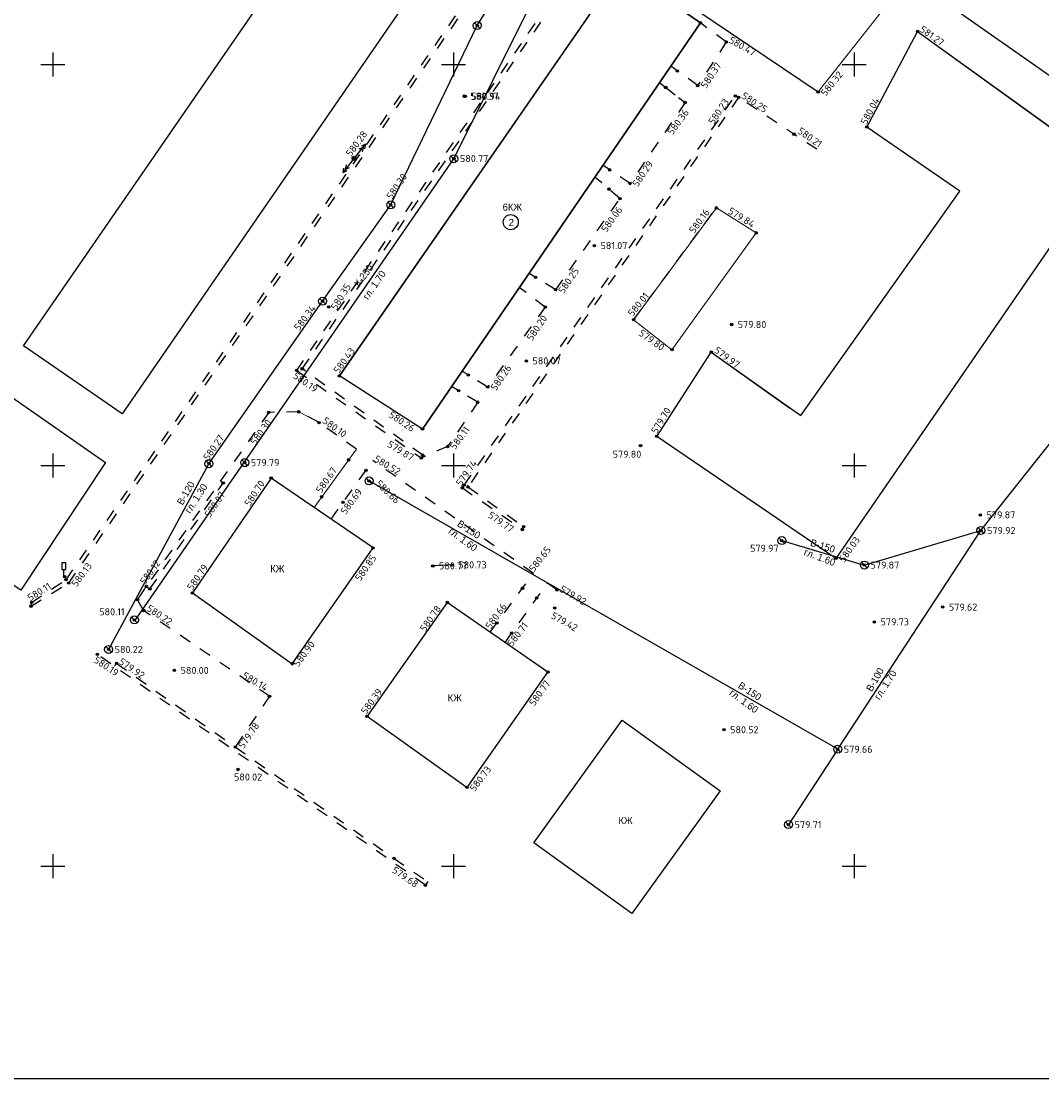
# Model space of a CAD drawing. Header units: metres. Extents: x 548732 to 549770, y 4592490 to 4594056.
# Tile 2 of 61: x 548796 to 548923, y 4592694 to 4592826. Entities that reach past the tile are written whole.
import ezdxf

# ---------------------------------------------------------------- set-up
doc = ezdxf.new("R2010")
doc.units = ezdxf.units.M
doc.header["$PDMODE"] = 32
doc.header["$PDSIZE"] = 0.3
doc.linetypes.add('Д_ТРОТ_ТРУБА', pattern=[3, 1.5, -1.5])
for name, color, linetype in [('(001) Сетка', 92, 'Continuous'), ('(002) Рамка', 7, 'Continuous'), ('(003) Пункты', 7, 'Continuous'), ('(007) Здания', 7, 'Continuous'), ('(011) Колодцы', 7, 'Continuous'), ('(014) Водопровод', 5, 'ИК_Водопровод -------в--------'), ('(017) Канализация', 32, 'KANALIS_K_1'), ('(022) Возд. Линии', 7, 'Continuous'), ('(025) Дорога', 7, 'Continuous'), ('(026) Д_знаки', 7, 'Continuous')]:
    doc.layers.add(name, color=color, linetype=linetype)
doc.layers.add('trubi goryachi', color=7, linetype='Continuous', lineweight=0)
doc.layers.add('Unknown Area Type', color=7, linetype='Continuous', lineweight=0)
doc.styles.add('D-431', font='d431.ttf')
doc.styles.add('P-131', font='p131.ttf')
doc.styles.add('S', font='txtwr', dxfattribs={"oblique": 15})
doc.styles.get("Standard").update_dxf_attribs({"font": 'simplex.shx'})
doc.linetypes.add('KANALIS_K', pattern='A,1,["<",Standard,S=1.8,R=0,X=-0.9,Y=-0.9],3,-1,["К",Standard,S=1.8,R=0,X=-0.9,Y=-0.9],-1,10', length=16)
doc.linetypes.add('KANALIS_K_1', pattern='A,1,[">",Standard,S=1.8,R=0,X=-0.9,Y=-0.9],3,-1,["К",Standard,S=1.8,R=0,X=-0.9,Y=-0.9],-1,10', length=16)
doc.linetypes.add('ИК_Водопровод -------в--------', pattern='A,9,-0.6,["В",Standard,S=1.2,R=0,X=0,Y=-0.6],-1.2', length=10.8)

# ---------------------------------------------------------------- blocks, each defined once
blk = doc.blocks.new('strela1')
at = {"layer": '(022) Возд. Линии'}
for p, q in [((-2, 0), (-1.5, 0.25)), ((0, 0), (-2, 0)), ((-2, 0), (-1.5, -0.25)), ((-1.5, 0), (-1, 0.25)), ((-1.5, 0), (-1, -0.25))]:
    blk.add_line(p, q, dxfattribs=at)
blk = doc.blocks.new('strela2')
at = {"layer": '(022) Возд. Линии'}
for p, q in [((0, 0), (2, 0)), ((1.5, 0), (1, 0.25)), ((1.5, 0), (1, -0.25)), ((2, 0), (1.5, 0.25)), ((2, 0), (1.5, -0.25))]:
    blk.add_line(p, q, dxfattribs=at)
blk = doc.blocks.new('STOLB')
at = {"layer": '(022) Возд. Линии'}
blk.add_circle((0, 0), 0.25, dxfattribs=at)
blk = doc.blocks.new('I02063')
at = {"linetype": 'Continuous'}
blk.add_lwpolyline([(-0.5, 3.5), (-0.5, 1.8), (0.5, 1.8), (0.5, 3.5)], close=True, dxfattribs=at)
blk.add_lwpolyline([(0.5, 0), (0, 0), (0, 1.8)], dxfattribs=at)
at = {"color": 4, "style": 'S', "oblique": 15}
blk.add_attdef('Z', (1.280972, -0.066143), '', height=2, dxfattribs=at)
blk = doc.blocks.new('I01171')
blk.add_line((-0.722283, 0.697501), (0.702286, -0.69785))
blk.add_circle((0, 0), 1)
at = {"color": 4, "style": 'S', "oblique": 15}
blk.add_attdef('Z', (1.616431, -1.093486), '', height=2, dxfattribs=at)

msp = doc.modelspace()

# ---------------------------------------------------------------- linework, layer by layer
at = {"layer": '(001) Сетка'}
for p, q in [((548800.05, 4592822), (548800.05, 4592819)), ((548850.05, 4592822), (548850.05, 4592819)), ((548900.05, 4592822), (548900.05, 4592819)), ((548798.55, 4592820.5), (548801.55, 4592820.5)), ((548848.55, 4592820.5), (548851.55, 4592820.5)), ((548898.55, 4592820.5), (548901.55, 4592820.5)), ((548800.05, 4592772), (548800.05, 4592769)), ((548850.05, 4592772), (548850.05, 4592769)), ((548900.05, 4592772), (548900.05, 4592769)), ((548798.55, 4592770.5), (548801.55, 4592770.5)), ((548848.55, 4592770.5), (548851.55, 4592770.5)), ((548898.55, 4592770.5), (548901.55, 4592770.5)), ((548800.05, 4592722), (548800.05, 4592719)), ((548850.05, 4592722), (548850.05, 4592719)), ((548900.05, 4592722), (548900.05, 4592719)), ((548798.55, 4592720.5), (548801.55, 4592720.5)), ((548848.55, 4592720.5), (548851.55, 4592720.5)), ((548898.55, 4592720.5), (548901.55, 4592720.5))]:
    msp.add_line(p, q, dxfattribs=at)
at = {"layer": '(002) Рамка'}
msp.add_lwpolyline([(548731.99, 4593034.5), (549500, 4593034.5), (549500, 4592693.98), (548731.99, 4592693.98)], close=True, dxfattribs=at)
at = {"layer": '(003) Пункты', "color": 7}
for p in [(548853.01, 4592825.36, 580.55), (548880.85, 4592825.7, 580.51), (548907.96, 4592824.63, 581.27), (548884.09, 4592823.31, 580.47), (548877.98, 4592819.7, 580.4), (548876.54, 4592817.63, 580.43), (548880.53, 4592817.88, 580.37), (548851.39, 4592816.55, 580.37), (548851.52, 4592816.53, 580.93), (548885.2, 4592816.58, 580.23), (548885.63, 4592816.4, 580.25), (548895.55, 4592817.08, 580.32), (548878.95, 4592815.76, 580.36), (548901.62, 4592812.69, 580.04), (548892.54, 4592811.81, 580.21), (548837.65, 4592808.81, 580.28), (548850.09, 4592808.77, 580.76), (548869.54, 4592807.36, 580.26), (548872.08, 4592805.66, 580.29), (548869.45, 4592804.95, 581.13), (548842.22, 4592802.98, 580.3), (548870.82, 4592803.77, 580.06), (548882.85, 4592802.62, 580.16), (548887.83, 4592799.5, 579.84), (548867.63, 4592797.91, 581.07), (548860.29, 4592793.95, 580.27), (548862.81, 4592792.4, 580.25), (548833.72, 4592791.01, 580.34), (548834.48, 4592790.24, 580.35), (548861.5, 4592790.25, 580.2), (548872.52, 4592788.66, 580.01), (548884.75, 4592788.07, 579.8), (548877.3, 4592784.93, 579.8), (548882.21, 4592784.62, 579.97), (548859.14, 4592783.53, 580.07), (548830.49, 4592782.34, 580.19), (548831.17, 4592782.54, 580.02), (548851.9, 4592781.77, 580.4), (548835.82, 4592781.65, 580.43), (548850.69, 4592779.81, 580.28), (548854.32, 4592780.27, 580.26), (548853.08, 4592778.38, 580.28), (548827, 4592777.11, 580.29), (548830.73, 4592777.18, 580.12), (548833.27, 4592775.83, 580.1), (548846.18, 4592775.03, 580.26), (548875.41, 4592774.12, 579.7), (548849.31, 4592772.85, 580.11), (548873.38, 4592772.95, 579.8), (548846.03, 4592771.43, 579.87), (548846.21, 4592771.77, 579.89), (548819.53, 4592770.71, 580.27), (548824, 4592770.84, 579.79), (548836.96, 4592771.19, 580.64), (548827.3, 4592768.92, 580.7), (548839.12, 4592769.88, 580.52), (548821.31, 4592768.3, 580.07), (548839.51, 4592768.56, 580.66), (548851.16, 4592767.7, 579.84), (548851.38, 4592768.04, 579.74), (548851.85, 4592767.82, 579.76), (548833.61, 4592766.58, 580.67), (548836.26, 4592765.88, 580.68), (548915.8, 4592764.32, 579.87), (548858.63, 4592762.5, 579.76), (548858.79, 4592762.87, 579.77), (548915.85, 4592762.38, 579.92), (548891.01, 4592761.12, 579.97), (548840.02, 4592760.21, 580.85), (548849.88, 4592758.09, 580.73), (548897.77, 4592758.89, 580.03), (548901.31, 4592758.07, 579.87), (548847.47, 4592757.96, 580.77), (548801.54, 4592756.61, 580.29), (548801.7, 4592756.23, 580.17), (548802.04, 4592755.82, 580.12), (548811.72, 4592755.41, 580.12), (548812.16, 4592755.09, 580.05), (548817.48, 4592754.59, 580.79), (548858.66, 4592755.18, 580.65), (548862.96, 4592754.96, 579.92), (548797.34, 4592752.94, 580.13), (548797.4, 4592753.41, 580.11), (548810.62, 4592753.74, 580.06), (548849.27, 4592753.4, 580.78), (548860.44, 4592753.96, 580.58), (548911.09, 4592752.83, 579.62), (548811.39, 4592752.4, 580.22), (548862.68, 4592752.7, 579.42), (548810.22, 4592751.23, 580.11), (548855.46, 4592750.84, 580.66), (548902.57, 4592750.98, 579.73), (548857.31, 4592749.57, 580.71), (548807.01, 4592747.54, 580.22), (548805.62, 4592746.92, 580.18), (548808.01, 4592745.8, 579.92), (548815.23, 4592744.93, 580), (548829.93, 4592745.75, 580.89), (548861.84, 4592744.72, 580.77), (548827.09, 4592741.7, 580.14), (548839.26, 4592739.21, 580.39), (548883.8, 4592737.54, 580.52), (548822.82, 4592735.38, 579.78), (548897.99, 4592735.09, 579.66), (548823.15, 4592732.57, 580.02), (548851.74, 4592730.34, 580.73), (548891.84, 4592725.69, 579.71), (548842.63, 4592721.48, 579.63), (548846.54, 4592718.14, 579.68)]:
    msp.add_point(p, dxfattribs=at)
at = {"layer": '(007) Здания'}
for p, q in [((548870.32, 4592834.17), (548895.55, 4592817.08)), ((548835.82, 4592781.65), (548870.99, 4592832.47)), ((548906.88, 4592831.44), (548938.31, 4592809.37)), ((548880.85, 4592825.7), (548846.18, 4592775.03)), ((548901.62, 4592812.69), (548907.96, 4592824.63)), ((548907.96, 4592824.63), (548931.36, 4592807.75)), ((548931.36, 4592807.75), (548897.77, 4592758.89)), ((548875.41, 4592774.12), (548882.21, 4592784.62)), ((548882.21, 4592784.62), (548891.98, 4592777.69)), ((548846.18, 4592775.03), (548835.82, 4592781.65)), ((548897.77, 4592758.89), (548875.41, 4592774.12)), ((548827.3, 4592768.92), (548817.48, 4592754.59)), ((548840.02, 4592760.21), (548827.3, 4592768.92)), ((548829.93, 4592745.75), (548840.02, 4592760.21)), ((548817.48, 4592754.59), (548829.93, 4592745.75)), ((548849.27, 4592753.4), (548839.26, 4592739.21)), ((548861.84, 4592744.72), (548849.27, 4592753.4)), ((548851.74, 4592730.34), (548861.84, 4592744.72)), ((548839.26, 4592739.21), (548851.74, 4592730.34)), ((548860.08, 4592723.43), (548871.1, 4592738.71)), ((548871.1, 4592738.71), (548883.32, 4592729.89)), ((548883.32, 4592729.89), (548872.3, 4592714.62)), ((548872.3, 4592714.62), (548860.08, 4592723.44))]:
    msp.add_line(p, q, dxfattribs=at)
at = {"layer": '(007) Здания', "color": 3, "linetype": 'ByBlock'}
msp.add_line((548870.99, 4592832.47), (548880.85, 4592825.7), dxfattribs=at)
at = {"layer": '(007) Здания', "flags": 128}
for points in [[(548885.91, 4592888.99), (548808.71, 4592776.91), (548796.39, 4592785.4), (548873.68, 4592897.43), (548885.91, 4592889)], [(548793.1, 4592780.26), (548806.62, 4592770.85), (548796.05, 4592754.93), (548781.82, 4592764.39), (548792.94, 4592780.37)]]:
    msp.add_lwpolyline(points, dxfattribs=at)
at = {"layer": '(007) Здания'}
for points in [[(548846.18, 4592775.03), (548880.85, 4592825.7), (548870.99, 4592832.47), (548835.82, 4592781.65)], [(548882.21, 4592784.62), (548893.38, 4592776.7), (548913.24, 4592804.7), (548901.62, 4592812.69), (548907.96, 4592824.63), (548931.36, 4592807.75)]]:
    msp.add_lwpolyline(points, dxfattribs=at)
for points in [[(548827.3, 4592768.92), (548817.48, 4592754.59), (548829.93, 4592745.75), (548840.02, 4592760.21)], [(548849.27, 4592753.4), (548839.26, 4592739.21), (548851.74, 4592730.34), (548861.84, 4592744.72)]]:
    msp.add_lwpolyline(points, close=True, dxfattribs=at)
msp.add_circle((548857.19, 4592800.83), 0.942, dxfattribs=at)
at = {"layer": '(014) Водопровод'}
for p, q in [((548915.85, 4592762.38), (548946.32, 4592800.86)), ((548897.99, 4592735.09), (548915.85, 4592762.38)), ((548901.31, 4592758.07), (548915.85, 4592762.38)), ((548891.01, 4592761.12), (548901.31, 4592758.07))]:
    msp.add_line(p, q, dxfattribs=at)
at = {"layer": '(014) Водопровод', "flags": 128}
for points in [[(548853.01, 4592825.36), (548912.33, 4592919.47)], [(548807.01, 4592747.51), (548819.51, 4592770.68), (548833.7, 4592790.98), (548842.2, 4592802.95), (548853.01, 4592825.36)], [(548897.99, 4592735.09), (548839.51, 4592768.56)], [(548897.93, 4592734.96), (548891.8, 4592725.62)]]:
    msp.add_lwpolyline(points, dxfattribs=at)
at = {"layer": '(017) Канализация', "linetype": 'KANALIS_K'}
for p, q in [((548833.72, 4592791.01), (548833.72, 4592791.01)), ((548915.85, 4592762.38), (548915.85, 4592762.38)), ((548915.85, 4592762.38), (548915.85, 4592762.38)), ((548849.88, 4592758.09), (548847.47, 4592757.96)), ((548897.99, 4592735.09), (548897.99, 4592735.09)), ((548897.99, 4592735.09), (548897.99, 4592735.09))]:
    msp.add_line(p, q, dxfattribs=at)
at = {"layer": '(017) Канализация', "linetype": 'KANALIS_K', "flags": 128}
msp.add_lwpolyline([(548810.27, 4592751.1), (548850.07, 4592808.75), (548859.83, 4592828.29), (548904.38, 4592902.07), (548911.25, 4592913.11), (548974.65, 4592991.25), (548983.03, 4592999.29), (548998.85, 4593021.91), (549014.31, 4593035.63)], dxfattribs=at)
at = {"layer": '(025) Дорога', "linetype": 'Д_ТРОТ_ТРУБА'}
for p, q in [((548802.04, 4592755.82), (548892.22, 4592886.54)), ((548801.7, 4592756.23), (548891.33, 4592885.92)), ((548830.49, 4592782.34), (548866.77, 4592835.11)), ((548831.17, 4592782.54), (548867.2, 4592834.83)), ((548884.09, 4592823.31), (548880.85, 4592825.7)), ((548876.54, 4592817.63), (548878.95, 4592815.76)), ((548862.81, 4592792.4), (548870.82, 4592803.77)), ((548872.52, 4592788.66), (548882.85, 4592802.62)), ((548862.81, 4592792.4), (548859.47, 4592794.45)), ((548830.49, 4592782.34), (548846.03, 4592771.43)), ((548846.21, 4592771.77), (548831.17, 4592782.54)), ((548853.08, 4592778.38), (548849.82, 4592780.34)), ((548853.08, 4592778.38), (548849.31, 4592772.85)), ((548827, 4592777.11), (548811.72, 4592755.41)), ((548830.73, 4592777.18), (548827, 4592777.11)), ((548849.31, 4592772.85), (548846.03, 4592771.43)), ((548834.78, 4592763.8), (548839.99, 4592771.1)), ((548812.16, 4592755.09), (548821.31, 4592768.3)), ((548851.16, 4592767.7), (548858.63, 4592762.5)), ((548851.85, 4592767.82), (548858.79, 4592762.87)), ((548797.4, 4592753.41), (548801.7, 4592756.23)), ((548856.49, 4592748.42), (548861.76, 4592755.8)), ((548862.96, 4592754.96), (548861.76, 4592755.8)), ((548811.39, 4592752.4), (548810.62, 4592753.74)), ((548827.09, 4592741.7), (548822.82, 4592735.38))]:
    msp.add_line(p, q, dxfattribs=at)
for points in [[(548801.7, 4592756.23), (548891.33, 4592885.92), (548888.77, 4592890.6)], [(548831.17, 4592782.54), (548867.2, 4592834.83), (548866.77, 4592835.11)], [(548884.09, 4592823.31), (548880.53, 4592817.88), (548877.15, 4592820.29)], [(548875.75, 4592818.24), (548878.95, 4592815.76), (548872.08, 4592805.66), (548868.7, 4592807.93)], [(548851.16, 4592767.7), (548851.38, 4592768.04), (548885.2, 4592816.58)], [(548885.63, 4592816.4), (548851.85, 4592767.82)], [(548895.38, 4592809.92), (548885.63, 4592816.4)], [(548862.81, 4592792.4), (548870.82, 4592803.77), (548867.69, 4592806.46)], [(548861.5, 4592790.25), (548858.26, 4592792.68)], [(548861.5, 4592790.25), (548854.32, 4592780.27), (548851.12, 4592782.25)], [(548853.08, 4592778.38), (548849.31, 4592772.85), (548846.03, 4592771.43)], [(548827, 4592777.11), (548811.72, 4592755.41), (548812.16, 4592755.09)], [(548837.94, 4592772.54), (548833.27, 4592775.83), (548830.73, 4592777.18), (548827, 4592777.11)], [(548860.02, 4592757.03), (548839.99, 4592771.1)], [(548812.16, 4592755.09), (548821.31, 4592768.3), (548820.99, 4592768.51)], [(548854.62, 4592749.7), (548860.02, 4592757.03)], [(548797.34, 4592752.94), (548802.04, 4592755.82)], [(548862.96, 4592754.96), (548861.76, 4592755.8)], [(548827.09, 4592741.7), (548811.39, 4592752.4), (548810.62, 4592753.74), (548811.72, 4592755.41)], [(548797.34, 4592752.94), (548797.4, 4592753.41)], [(548842.63, 4592721.48), (548846.84, 4592718.58), (548846.54, 4592718.14), (548805.62, 4592746.92)], [(548808.01, 4592745.8), (548822.82, 4592735.38), (548842.63, 4592721.48)]]:
    msp.add_lwpolyline(points, dxfattribs=at)
at = {"layer": 'trubi goryachi', "linetype": 'ByBlock'}
msp.add_line((548895.55, 4592817.08), (548906.88, 4592831.44), dxfattribs=at)
at = {"layer": 'Unknown Area Type', "color": 5, "linetype": 'ByBlock'}
for p, q in [((548882.85, 4592802.62), (548887.83, 4592799.5)), ((548887.83, 4592799.5), (548877.3, 4592784.93)), ((548877.3, 4592784.93), (548872.52, 4592788.66)), ((548833.27, 4592775.83), (548830.73, 4592777.18)), ((548810.62, 4592753.74), (548811.72, 4592755.41))]:
    msp.add_line(p, q, dxfattribs=at)
at = {"layer": 'Unknown Area Type', "color": 2, "linetype": 'ByBlock'}
for p, q in [((548821.31, 4592768.3), (548820.99, 4592768.51)), ((548851.16, 4592767.7), (548851.38, 4592768.04))]:
    msp.add_line(p, q, dxfattribs=at)
at = {"layer": 'Unknown Area Type', "linetype": 'ByBlock'}
for p, q in [((548811.72, 4592755.41), (548812.16, 4592755.09)), ((548808.01, 4592745.8), (548807.76, 4592745.47))]:
    msp.add_line(p, q, dxfattribs=at)
msp.add_lwpolyline([(548887.83, 4592799.5), (548877.3, 4592784.93), (548872.52, 4592788.66), (548882.85, 4592802.62)], close=True, dxfattribs=at)
msp.add_lwpolyline([(548832.65, 4592765.26), (548837.94, 4592772.54)], dxfattribs=at)

# ---------------------------------------------------------------- block references
at = {"layer": '(011) Колодцы', "xscale": 0.5, "yscale": 0.5, "zscale": 0.5}
for p in [(548853.01, 4592825.36), (548850.08, 4592808.75), (548842.22, 4592802.98, 580.3), (548833.71, 4592790.98), (548819.53, 4592770.71, 580.27), (548824, 4592770.84, 579.79), (548839.51, 4592768.56), (548915.86, 4592762.38), (548891.02, 4592761.12), (548901.32, 4592758.07), (548810.23, 4592751.23, 580.11), (548807.01, 4592747.54, 580.22), (548898, 4592735.09), (548891.85, 4592725.69, 579.71)]:
    msp.add_blockref('I01171', p, dxfattribs=at)
at = {"layer": '(022) Возд. Линии'}
for name, p, rotation in [('strela1', (548837.81, 4592809, 580.28), 230.5184969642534), ('strela2', (548837.5, 4592808.61, 580.28), 232.0429205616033), ('STOLB', (548837.65, 4592808.81, 580.28), 51.00522516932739)]:
    msp.add_blockref(name, p, dxfattribs=dict(at, rotation=rotation))
at = {"layer": '(026) Д_знаки', "xscale": 0.5, "yscale": 0.5, "zscale": 0.5}
msp.add_blockref('I02063', (548801.41, 4592756.61, 580.29), dxfattribs=at)

# ---------------------------------------------------------------- texts
at = {"layer": '(003) Пункты', "color": 7}
for s, rotation, p in [('581.27', 324.5659, (548908.13, 4592824.69, 581.27)), ('580.47', 330.143, (548884.32, 4592823.29, 580.47)), ('580.37', 55.9094, (548881.55, 4592817.44, 580.37)), ('580.32', 50.8794, (548896.48, 4592816.47, 580.32)), ('580.23', 55.7587, (548882.51, 4592812.93, 580.23)), ('580.25', 326.4153, (548885.89, 4592816.38, 580.25)), ('580.04', 61.8984, (548901.57, 4592812.91, 580.04)), ('580.36', 53.5362, (548877.37, 4592811.64, 580.36)), ('580.28', 53.6546, (548837.25, 4592808.93, 580.28)), ('580.21', 325.1241, (548892.9, 4592812, 580.21)), ('580.29', 56.0992, (548873.03, 4592805.15, 580.29)), ('580.30', 55.9479, (548842.35, 4592803.59, 580.3)), ('580.06', 54.6889, (548869.13, 4592799.49, 580.06)), ('580.16', 53.8068, (548880.08, 4592799.34, 580.16)), ('579.84', 328.496, (548884.21, 4592801.99)), ('580.25', 55.8138, (548863.78, 4592791.83, 580.25)), ('580.35', 58.1305, (548835.43, 4592789.79, 580.35)), ('580.01', 50.9427, (548872.41, 4592788.99, 580.01)), ('580.34', 53.2469, (548830.78, 4592787.21, 580.34)), ('580.20', 56.0275, (548859.84, 4592785.95, 580.2)), ('579.80', 324.5549, (548873.07, 4592786.8)), ('580.43', 54.141, (548835.72, 4592781.87, 580.43)), ('580.19', 324.9271, (548829.94, 4592781.48, 580.19)), ('580.26', 55.6873, (548855.34, 4592779.73, 580.26)), ('580.26', 326.5859, (548841.88, 4592776.58)), ('579.70', 58.4444, (548875.4, 4592774.36, 579.7)), ('580.30', 53.7697, (548825.33, 4592772.97, 580.29)), ('580.10', 323.9344, (548833.61, 4592775.88, 580.1)), ('580.11', 53.3316, (548850.24, 4592772.39, 580.11)), ('580.27', 54.6809, (548819.47, 4592771.03, 580.27)), ('579.87', 328.1509, (548841.7, 4592772.9, 579.87)), ('580.52', 329.379, (548840.05, 4592771.05, 580.52)), ('580.67', 55.0311, (548833.54, 4592766.95, 580.67)), ('579.74', 55.1866, (548851.01, 4592767.83, 579.74)), ('580.70', 56.7654, (548824.63, 4592765.3, 580.7)), ('580.69', 53.838, (548836.59, 4592764.29, 580.68)), ('580.66', 316.108, (548840.27, 4592768.12, 580.66)), ('580.07', 55.5371, (548819.64, 4592763.92)), ('579.77', 325.1241, (548854.26, 4592764.09)), ('580.03', 54.8069, (548898.79, 4592758.32, 580.03)), ('580.65', 52.2627, (548860.08, 4592757.13, 580.65)), ('580.13', 53.4722, (548803.01, 4592755.26, 580.12)), ('580.12', 54.4019, (548811.58, 4592755.57, 580.12)), ('580.79', 55.441, (548817.46, 4592754.84, 580.79)), ('580.85', 55.2622, (548838.42, 4592755.98, 580.85)), ('580.11', 31.505, (548797.24, 4592753.53, 580.11)), ('579.92', 329.6204, (548863.22, 4592754.81, 579.92)), ('580.22', 326.5323, (548811.67, 4592752.44, 580.22)), ('580.78', 55.3374, (548846.52, 4592749.68, 580.78)), ('580.66', 54.3107, (548854.68, 4592749.99, 580.66)), ('579.42', 330.6116, (548862.12, 4592751.49, 579.42)), ('580.71', 52.7233, (548857.38, 4592747.83, 580.71)), ('580.90', 53.2006, (548830.69, 4592745.31, 580.89)), ('580.19', 326.2802, (548805.07, 4592746.01)), ('579.92', 325.959, (548808.2, 4592745.8, 579.92)), ('580.14', 329.6251, (548823.61, 4592744.03, 580.14)), ('580.77', 54.3255, (548860.13, 4592740.4, 580.77)), ('580.39', 53.8096, (548839.13, 4592739.37, 580.39)), ('579.78', 55.3513, (548823.85, 4592735.08, 579.78)), ('580.73', 52.923, (548852.69, 4592729.74, 580.73)), ('579.68', 325.8024, (548842.3, 4592719.8, 579.68))]:
    msp.add_text(s, height=0.88, rotation=rotation, dxfattribs=at).set_placement(p)
for s, p in [('580.37', (548852.16, 4592816.11, 580.37)), ('580.94', (548852.28, 4592816.09, 580.93)), ('580.77', (548850.85, 4592808.33, 580.76)), ('581.07', (548868.39, 4592797.47, 581.07)), ('579.80', (548885.51, 4592787.63, 579.8)), ('580.07', (548859.9, 4592783.09, 580.07)), ('579.80', (548869.91, 4592771.45, 579.8)), ('579.79', (548824.76, 4592770.4, 579.79)), ('579.87', (548916.56, 4592763.88, 579.87)), ('579.92', (548916.62, 4592761.93, 579.92)), ('579.97', (548887.05, 4592759.72, 579.97)), ('580.77', (548848.23, 4592757.52, 580.77)), ('580.73', (548850.64, 4592757.65, 580.73)), ('579.87', (548902.08, 4592757.63, 579.87)), ('579.62', (548911.86, 4592752.38, 579.62)), ('580.11', (548805.84, 4592751.8, 580.11)), ('579.73', (548903.33, 4592750.54, 579.73)), ('580.22', (548807.77, 4592747.1, 580.22)), ('580.00', (548815.99, 4592744.49, 580)), ('580.52', (548884.56, 4592737.09, 580.52)), ('579.66', (548898.75, 4592734.65, 579.66)), ('580.02', (548822.66, 4592731.19, 580.02)), ('579.71', (548892.61, 4592725.25, 579.71))]:
    msp.add_text(s, height=0.88, dxfattribs=at).set_placement(p)
at = {"layer": '(007) Здания', "style": 'P-131'}
for s, p in [('6КЖ', (548856.18, 4592802.27)), ('2', (548856.93, 4592800.36)), ('КЖ', (548827.18, 4592757.18)), ('КЖ', (548849.32, 4592741.06)), ('КЖ', (548870.63, 4592725.77))]:
    msp.add_text(s, height=0.88, dxfattribs=at).set_placement(p)
at = {"layer": '(007) Здания'}
msp.add_text('579.97', height=0.88, rotation=323.4727, dxfattribs=at).set_placement((548882.48, 4592784.67, 579.97))
at = {"layer": '(014) Водопровод', "color": 0, "linetype": 'Continuous', "style": 'D-431'}
for s, rotation, p in [('В-120', 59.9225, (548816.24, 4592765.46)), ('гл. 1.30', 56.8408, (548817.19, 4592764.43)), ('В-150', 326.7324, (548850.42, 4592763)), ('гл. 1.60', 323.6507, (548849.33, 4592762.11)), ('В-150', 342.7003, (548894.49, 4592760.49)), ('гл. 1.60', 339.6186, (548893.69, 4592759.34)), ('В-100', 60.2928, (548902.24, 4592742.2)), ('гл. 1.70', 57.2111, (548903.2, 4592741.18)), ('гл. 1.60', 323.6507, (548884.38, 4592741.94)), ('В-150', 326.7324, (548885.47, 4592742.83))]:
    msp.add_text(s, height=0.88, rotation=rotation, dxfattribs=at).set_placement(p)
at = {"layer": '(017) Канализация', "color": 0, "linetype": 'Continuous', "style": 'D-431'}
for s, rotation, p in [('К-250', 53.2708, (548838.29, 4592792.71)), ('гл. 1.70', 55.5074, (548839.38, 4592791.08))]:
    msp.add_text(s, height=0.875, rotation=rotation, dxfattribs=at).set_placement(p)

doc.saveas('drawing.dxf')
